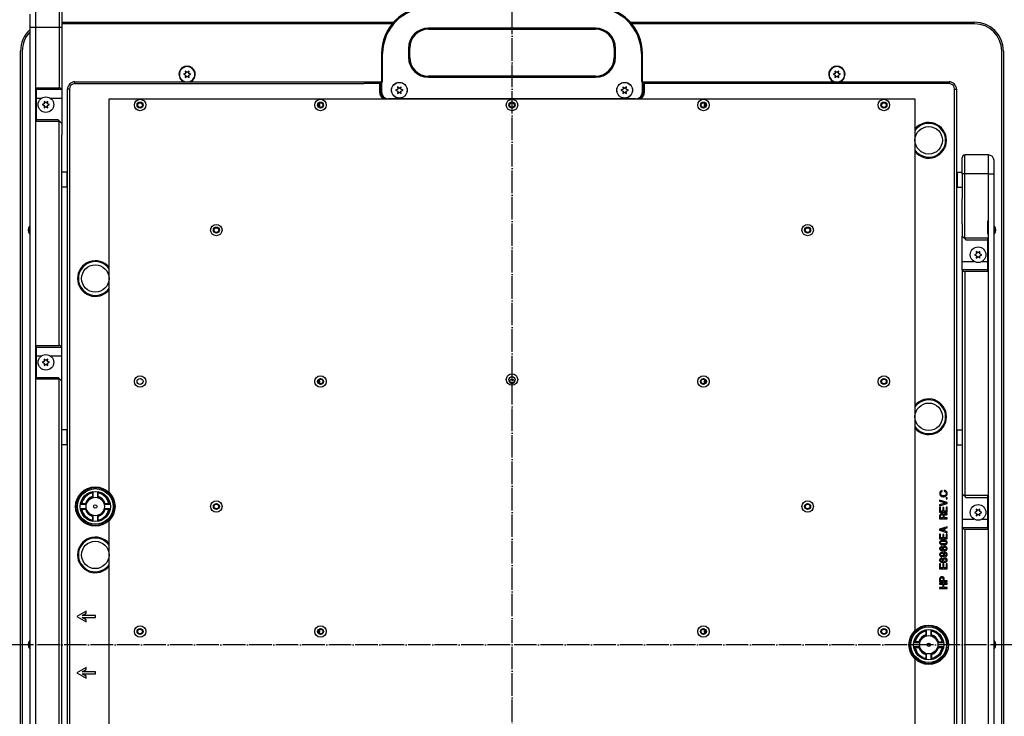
# Model space of a CAD drawing. Extents: x -1809 to 6113, y -4129 to 1471.
# Tile 187 of 197: x 3638 to 4162, y -138 to 233. Entities that reach past the tile are written whole.
import ezdxf

# ---------------------------------------------------------------- set-up
doc = ezdxf.new("R2010")
doc.units = 0
doc.linetypes.add('DOT_CENTER', pattern=[14, 12, -1, 0, -1])
doc.layers.get('0').update_dxf_attribs({"linetype": 'CONTINUOUS'})
doc.layers.add('1', color=7, linetype='CONTINUOUS')

# ---------------------------------------------------------------- blocks, each defined once
blk = doc.blocks.new('TH_B__1050', base_point=(2007.8, 283.11))
at = {"color": 7, "linetype": 'CONTINUOUS'}
for p, q in [((3646.2, 239), (3646.2, -361)), ((3658.7, 239), (3658.7, 196.81)), ((3660.2, 237.5), (3660.2, 171.81)), ((3643.2, 236), (3643.2, -358)), ((3660.2, 231.8), (3836.99, 231.8)), ((3836.21, 230.9), (3660.2, 230.9)), ((3963.01, 231.8), (4146.4, 231.8)), ((4146.4, 230.9), (3963.79, 230.9)), ((3660.2, 229), (3643.2, 229)), ((3944.5, 228.6), (3855.5, 228.6)), ((3855.5, 228.6), (3855.5, 228)), ((3855.5, 228), (3944.5, 228)), ((3944.5, 228.6), (3944.5, 228)), ((3638.2, -416.4), (3638.2, 216.4)), ((3639.1, 216.4), (3639.1, -416.4)), ((3844.9, 218), (3844.9, 213)), ((3845.5, 218), (3844.9, 218)), ((3845.5, 213), (3845.5, 218)), ((3954.5, 218), (3955.1, 218)), ((3954.5, 218), (3954.5, 213)), ((3955.1, 213), (3955.1, 218)), ((4160.9, -416.4), (4160.9, 216.4)), ((4161.8, 216.4), (4161.8, -416.4)), ((3830.5, 215), (3830.5, 194.5)), ((3831.1, 215), (3830.5, 215)), ((3831.1, 200), (3831.1, 215)), ((3844.9, 213), (3845.5, 213)), ((3955.1, 213), (3954.5, 213)), ((3968.9, 215), (3968.9, 200)), ((3968.9, 215), (3969.5, 215)), ((3969.5, 194.5), (3969.5, 215)), ((3725.95, 205.73), (3726.08, 204.5)), ((3726.95, 205), (3725.95, 205.73)), ((3727.95, 205.73), (3726.95, 205)), ((3727.82, 204.5), (3727.95, 205.73)), ((4073.05, 205), (4072.05, 205.73)), ((4072.05, 205.73), (4072.18, 204.5)), ((4074.05, 205.73), (4073.05, 205)), ((4073.92, 204.5), (4074.05, 205.73)), ((3667.2, 199), (3667.2, 200)), ((3667.2, 200), (3830, 200)), ((3726.08, 204.5), (3724.95, 204)), ((3724.95, 204), (3726.08, 203.5)), ((3726.08, 203.5), (3725.95, 202.27)), ((3725.95, 202.27), (3726.95, 203)), ((3726.95, 203), (3727.95, 202.27)), ((3728.95, 204), (3727.82, 204.5)), ((3727.82, 203.5), (3728.95, 204)), ((3727.95, 202.27), (3727.82, 203.5)), ((3829.5, 199), (3830, 199.5)), ((3830, 200), (3830, 194.5)), ((3830, 200), (3830.5, 200)), ((3830.5, 200), (3831.1, 200)), ((3855.5, 203), (3855.5, 202.4)), ((3944.5, 203), (3855.5, 203)), ((3855.5, 202.4), (3944.5, 202.4)), ((3944.5, 202.4), (3944.5, 203)), ((3969.5, 200), (3968.9, 200)), ((3969.5, 200), (3970, 200)), ((3970, 200), (3970, 194.5)), ((3970, 200), (4132.8, 200)), ((3970, 199.5), (3970.5, 199)), ((4072.18, 204.5), (4071.05, 204)), ((4071.05, 204), (4072.18, 203.5)), ((4072.18, 203.5), (4072.05, 202.27)), ((4072.05, 202.27), (4073.05, 203)), ((4073.05, 203), (4074.05, 202.27)), ((4075.05, 204), (4073.92, 204.5)), ((4073.92, 203.5), (4075.05, 204)), ((4074.05, 202.27), (4073.92, 203.5)), ((4132.8, 200), (4132.8, 199)), ((3646.7, 196.81), (3658.7, 196.81)), ((3646.7, 178.81), (3646.7, 196.81)), ((3660.2, 195.81), (3646.7, 195.81)), ((3664.2, 196), (3663.2, 196)), ((3663.2, -396), (3663.2, 196)), ((3664.2, 196), (3664.2, -396)), ((3667.2, 199), (3821.3, 199)), ((3829.5, 199), (3821.3, 199)), ((3829.5, 199), (3829.5, 194.5)), ((3830, 194.5), (3829.5, 194.5)), ((3839.13, 196), (3838, 195.5)), ((3838, 195.5), (3839.13, 195)), ((3839, 197.23), (3839.13, 196)), ((3840, 196.5), (3839, 197.23)), ((3839.13, 195), (3839, 193.77)), ((3839, 193.77), (3840, 194.5)), ((3841, 197.23), (3840, 196.5)), ((3840, 194.5), (3841, 193.77)), ((3840.87, 196), (3841, 197.23)), ((3842, 195.5), (3840.87, 196)), ((3840.87, 195), (3842, 195.5)), ((3841, 193.77), (3840.87, 195)), ((3959.13, 196), (3958, 195.5)), ((3958, 195.5), (3959.13, 195)), ((3960, 196.5), (3959, 197.23)), ((3959, 197.23), (3959.13, 196)), ((3959.13, 195), (3959, 193.77)), ((3959, 193.77), (3960, 194.5)), ((3961, 197.23), (3960, 196.5)), ((3960, 194.5), (3961, 193.77)), ((3960.87, 196), (3961, 197.23)), ((3962, 195.5), (3960.87, 196)), ((3960.87, 195), (3962, 195.5)), ((3961, 193.77), (3960.87, 195)), ((3970, 194.5), (3970.5, 194.5)), ((3970.5, 194.5), (3970.5, 199)), ((3978.7, 199), (3970.5, 199)), ((4132.8, 199), (3978.7, 199)), ((4135.8, 196), (4136.8, 196)), ((4135.8, -396), (4135.8, 196)), ((4136.8, 196), (4136.8, -396)), ((3646.7, 191.31), (3649.47, 191.31)), ((3650.7, 189.54), (3650.83, 188.31)), ((3651.7, 188.81), (3650.7, 189.54)), ((3652.7, 189.54), (3651.7, 188.81)), ((3652.57, 188.31), (3652.7, 189.54)), ((3653.93, 191.31), (3660.2, 191.31)), ((3685.37, -19.26), (3685.37, 190.83)), ((3685.37, 190.83), (4114.63, 190.83)), ((3966, 191), (3834, 191)), ((4114.63, 190.83), (4114.63, -92.92)), ((3650.83, 188.31), (3649.7, 187.81)), ((3649.7, 187.81), (3650.83, 187.31)), ((3650.83, 187.31), (3650.7, 186.08)), ((3650.7, 186.08), (3651.7, 186.81)), ((3651.7, 186.81), (3652.7, 186.08)), ((3653.7, 187.81), (3652.57, 188.31)), ((3652.57, 187.31), (3653.7, 187.81)), ((3652.7, 186.08), (3652.57, 187.31)), ((3797.52, 186.51), (3797.52, 186.46)), ((3797.72, 186.51), (3797.72, 186.39)), ((4002.28, 186.39), (4002.28, 186.51)), ((4002.48, 186.46), (4002.48, 186.51)), ((3658.2, 179.81), (3646.7, 179.81)), ((3658.7, 178.81), (3646.7, 178.81)), ((3658.2, 179.81), (3659.14, 178.87)), ((3658.7, 59.49), (3658.7, 178.81)), ((3659.14, 178.87), (3660.2, 177.81)), ((3660.2, 163.98), (3660.2, 171.81)), ((3660.2, 163.81), (3660.2, 163.98)), ((3660.2, 142.71), (3660.2, 163.81)), ((4139.8, 151), (4139.8, 159.5)), ((4153.8, 161), (4141.3, 161)), ((4141.3, 116.81), (4141.3, 161)), ((4153.8, -439), (4153.8, 161)), ((4156.8, -436), (4156.8, 158)), ((3662.8, 151.81), (3660.2, 151.81)), ((3663, 151.61), (3662.8, 151.81)), ((3662.8, 151.81), (3662.8, 143.81)), ((3663, 151.61), (3663, 144.01)), ((3663.2, 150.31), (3663, 150.31)), ((4136.8, 150.31), (4137, 150.31)), ((4137, 151.61), (4137.2, 151.81)), ((4137, 144.01), (4137, 151.61)), ((4137.2, 151.81), (4139.8, 151.81)), ((4137.2, 151.81), (4137.2, 143.81)), ((4139.8, 151), (4139.8, 140.26)), ((4153.8, 151), (4141.3, 151)), ((3660.2, 143.81), (3660.2, 143.98)), ((3660.2, 122.71), (3660.2, 143.81)), ((3662.8, 143.81), (3660.2, 143.81)), ((3663, 144.01), (3662.8, 143.81)), ((3663.2, 145.31), (3663, 145.31)), ((4136.8, 145.31), (4137, 145.31)), ((4137, 144.01), (4137.2, 143.81)), ((4137.2, 143.81), (4139.8, 143.81)), ((4139.8, 143.98), (4139.8, 137.81)), ((4139.8, 124.31), (4139.8, 137.81)), ((4153.3, 125.98), (4153.3, 124.31)), ((3660.2, 97.98), (3660.2, 122.71)), ((3660.2, 117.98), (3660.2, 122.71)), ((4139.8, 124.31), (4139.8, 123.98)), ((4139.8, 123.98), (4139.8, 118.01)), ((4139.8, 123.98), (4139.8, 119.81)), ((4153.3, 124.31), (4153.3, 120.98)), ((4153.3, 120.98), (4153.3, 119.81)), ((3660.2, 58.49), (3660.2, 117.98)), ((4139.8, 119.81), (4139.8, 118.01)), ((4139.8, 118.01), (4139.8, 117.81)), ((4139.8, 117.81), (4140.86, 116.75)), ((4139.8, 99.81), (4139.8, 117.81)), ((4140.86, 116.75), (4141.8, 115.81)), ((4141.3, 116.81), (4153.3, 116.81)), ((4141.8, 115.81), (4153.3, 115.81)), ((4153.3, 119.81), (4153.3, 118.81)), ((4153.3, 116.81), (4153.3, 115.81)), ((4153.3, 115.81), (4153.3, 105.98)), ((4147.43, 108.31), (4146.3, 107.81)), ((4146.3, 107.81), (4147.43, 107.31)), ((4147.3, 109.54), (4147.43, 108.31)), ((4148.3, 108.81), (4147.3, 109.54)), ((4147.43, 107.31), (4147.3, 106.08)), ((4147.3, 106.08), (4148.3, 106.81)), ((4149.3, 109.54), (4148.3, 108.81)), ((4148.3, 106.81), (4149.3, 106.08)), ((4149.17, 108.31), (4149.3, 109.54)), ((4150.3, 107.81), (4149.17, 108.31)), ((4149.17, 107.31), (4150.3, 107.81)), ((4149.3, 106.08), (4149.17, 107.31)), ((4153.3, 105.98), (4153.3, 104.31)), ((4139.8, 104.31), (4146.07, 104.31)), ((4153.3, 99.81), (4139.8, 99.81)), ((4139.8, 99.81), (4139.8, 97.98)), ((4150.53, 104.31), (4153.3, 104.31)), ((4153.3, 104.31), (4153.3, 100.98)), ((4153.3, 100.98), (4153.3, 99.81)), ((4153.3, 99.81), (4153.3, 98.81)), ((4139.8, 97.98), (4139.8, 77.98)), ((4153.3, 98.81), (4141.3, 98.81)), ((4141.3, 98.81), (4141.3, -20.51)), ((4139.8, 77.98), (4139.8, -5.51)), ((3646.7, 59.49), (3658.7, 59.49)), ((3646.7, 41.49), (3646.7, 59.49)), ((3646.7, 58.49), (3660.2, 58.49)), ((3660.2, 26.49), (3660.2, 58.49)), ((3646.7, 53.99), (3649.47, 53.99)), ((3653.93, 53.99), (3660.2, 53.99)), ((3650.83, 50.99), (3649.7, 50.49)), ((3649.7, 50.49), (3650.83, 49.99)), ((3650.7, 52.22), (3650.83, 50.99)), ((3651.7, 51.49), (3650.7, 52.22)), ((3650.83, 49.99), (3650.7, 48.76)), ((3650.7, 48.76), (3651.7, 49.49)), ((3652.7, 52.22), (3651.7, 51.49)), ((3651.7, 49.49), (3652.7, 48.76)), ((3652.57, 50.99), (3652.7, 52.22)), ((3653.7, 50.49), (3652.57, 50.99)), ((3652.57, 49.99), (3653.7, 50.49)), ((3652.7, 48.76), (3652.57, 49.99)), ((3646.7, 42.49), (3658.2, 42.49)), ((3658.2, 42.49), (3659.14, 41.55)), ((3658.7, 41.49), (3646.7, 41.49)), ((3658.7, -161.49), (3658.7, 41.49)), ((3659.14, 41.55), (3660.2, 40.49)), ((3797.52, 39.19), (3797.52, 39.14)), ((3797.72, 39.19), (3797.72, 39.07)), ((4002.28, 39.07), (4002.28, 39.19)), ((4002.48, 39.14), (4002.48, 39.19)), ((3660.2, -57), (3660.2, 26.49)), ((3662.8, 14.49), (3660.2, 14.49)), ((3662.8, 14.49), (3662.8, 6.49)), ((3663, 14.29), (3662.8, 14.49)), ((3663, 14.29), (3663, 6.69)), ((3663.2, 12.99), (3663, 12.99)), ((4136.8, 12.99), (4137, 12.99)), ((4137, 14.29), (4137.2, 14.49)), ((4137, 6.69), (4137, 14.29)), ((4137.2, 14.49), (4139.8, 14.49)), ((4137.2, 6.49), (4137.2, 14.49)), ((3662.8, 6.49), (3660.2, 6.49)), ((3663, 6.69), (3662.8, 6.49)), ((3663.2, 7.99), (3663, 7.99)), ((4136.8, 7.99), (4137, 7.99)), ((4137, 6.69), (4137.2, 6.49)), ((4137.2, 6.49), (4139.8, 6.49)), ((4139.8, -5.51), (4139.8, -37.51)), ((3676.53, -18.46), (3676.53, -21.57)), ((3676.83, -21.09), (3676.83, -18.41)), ((3679.23, -18.41), (3679.23, -21.09)), ((3679.53, -21.57), (3679.53, -18.46)), ((4127.88, -19.01), (4127.83, -19.28)), ((4127.83, -19.28), (4127.83, -19.55)), ((4127.83, -19.55), (4127.88, -19.82)), ((4127.98, -18.7), (4127.88, -19.01)), ((4127.88, -19.82), (4127.98, -20.14)), ((4128.13, -18.43), (4127.98, -18.7)), ((4127.98, -20.14), (4128.08, -20.32)), ((4128.08, -20.32), (4128.33, -20.59)), ((4128.33, -18.2), (4128.13, -18.43)), ((4128.73, -17.98), (4128.33, -18.2)), ((4128.33, -20.59), (4128.58, -20.77)), ((4128.38, -19.28), (4128.43, -19.01)), ((4128.38, -19.55), (4128.38, -19.28)), ((4128.43, -19.82), (4128.38, -19.55)), ((4128.43, -19.01), (4128.53, -18.74)), ((4128.53, -20.09), (4128.43, -19.82)), ((4128.53, -18.74), (4128.68, -18.56)), ((4128.63, -20.23), (4128.53, -20.09)), ((4128.58, -20.77), (4128.88, -20.95)), ((4128.78, -20.36), (4128.63, -20.23)), ((4128.68, -18.56), (4128.88, -18.43)), ((4129.13, -17.84), (4128.73, -17.98)), ((4129.03, -20.5), (4128.78, -20.36)), ((4128.88, -18.43), (4129.23, -18.29)), ((4128.88, -20.95), (4129.33, -21.08)), ((4129.33, -20.59), (4129.03, -20.5)), ((4129.23, -18.29), (4129.13, -17.84)), ((4129.68, -20.63), (4129.33, -20.59)), ((4129.98, -20.63), (4129.68, -20.63)), ((4130.33, -20.59), (4129.98, -20.63)), ((4130.23, -17.75), (4130.23, -18.25)), ((4130.73, -17.89), (4130.23, -17.75)), ((4130.23, -18.25), (4130.63, -18.34)), ((4130.63, -20.5), (4130.33, -20.59)), ((4130.33, -21.08), (4130.78, -20.95)), ((4130.63, -18.34), (4130.88, -18.47)), ((4130.88, -20.36), (4130.63, -20.5)), ((4131.03, -18.02), (4130.73, -17.89)), ((4130.78, -20.95), (4131.08, -20.77)), ((4130.88, -18.47), (4131.03, -18.61)), ((4131.03, -20.23), (4130.88, -20.36)), ((4131.33, -18.25), (4131.03, -18.02)), ((4131.03, -18.61), (4131.13, -18.74)), ((4131.13, -20.09), (4131.03, -20.23)), ((4131.08, -20.77), (4131.33, -20.59)), ((4131.13, -18.74), (4131.23, -19.01)), ((4131.23, -19.82), (4131.13, -20.09)), ((4131.23, -19.01), (4131.28, -19.28)), ((4131.28, -19.55), (4131.23, -19.82)), ((4131.28, -19.28), (4131.28, -19.55)), ((4131.58, -18.52), (4131.33, -18.25)), ((4131.33, -20.59), (4131.58, -20.32)), ((4131.68, -18.7), (4131.58, -18.52)), ((4131.58, -20.32), (4131.68, -20.14)), ((4131.78, -19.01), (4131.68, -18.7)), ((4131.68, -20.14), (4131.78, -19.82)), ((4131.83, -19.28), (4131.78, -19.01)), ((4131.78, -19.82), (4131.83, -19.55)), ((4131.83, -19.55), (4131.83, -19.28)), ((4139.8, -19.51), (4140.86, -20.57)), ((4140.86, -20.57), (4141.8, -21.51)), ((4153.3, -20.51), (4141.3, -20.51)), ((4153.3, -20.51), (4153.3, -38.51)), ((3670.09, -25.14), (3672.78, -25.14)), ((3673.26, -24.84), (3670.15, -24.84)), ((3682.8, -24.84), (3682.82, -24.84)), ((3683.29, -24.84), (3682.82, -24.84)), ((3683.27, -25.14), (3685.96, -25.14)), ((3685.26, -24.84), (3683.29, -24.84)), ((3685.26, -24.84), (3685.91, -24.84)), ((4131.8, -24.19), (4127.8, -22.93)), ((4127.8, -22.93), (4127.8, -23.42)), ((4127.8, -23.42), (4131.05, -24.46)), ((4131.05, -24.46), (4127.8, -25.49)), ((4127.8, -25.99), (4131.8, -24.73)), ((4127.8, -25.49), (4127.8, -25.99)), ((4129.33, -21.08), (4129.68, -21.13)), ((4129.68, -21.13), (4129.98, -21.13)), ((4129.98, -21.13), (4130.33, -21.08)), ((4131.8, -21.67), (4131.2, -21.67)), ((4131.2, -21.67), (4131.2, -22.21)), ((4131.2, -22.21), (4131.8, -22.21)), ((4131.8, -22.21), (4131.8, -21.67)), ((4131.8, -24.73), (4131.8, -24.19)), ((4141.8, -21.51), (4153.3, -21.51)), ((3672.78, -27.54), (3670.09, -27.54)), ((3670.15, -27.84), (3673.26, -27.84)), ((3676.53, -31.11), (3676.53, -34.22)), ((3679.53, -34.22), (3679.53, -31.11)), ((3682.8, -27.84), (3685.91, -27.84)), ((3685.96, -27.54), (3683.27, -27.54)), ((4127.8, -26.75), (4127.8, -29.32)), ((4128.3, -26.75), (4127.8, -26.75)), ((4127.8, -29.32), (4131.8, -29.32)), ((4127.85, -30.89), (4127.8, -31.25)), ((4127.8, -31.25), (4127.8, -32.83)), ((4128, -30.62), (4127.85, -30.89)), ((4128.2, -30.44), (4128, -30.62)), ((4128.5, -30.26), (4128.2, -30.44)), ((4128.3, -28.82), (4128.3, -26.75)), ((4129.5, -28.82), (4128.3, -28.82)), ((4128.3, -31.39), (4128.35, -31.12)), ((4128.3, -32.33), (4128.3, -31.39)), ((4128.35, -31.12), (4128.45, -30.89)), ((4128.45, -30.89), (4128.6, -30.76)), ((4128.85, -30.22), (4128.5, -30.26)), ((4128.6, -30.76), (4128.85, -30.67)), ((4129.15, -30.22), (4128.85, -30.22)), ((4128.85, -30.67), (4129.15, -30.67)), ((4129.5, -30.26), (4129.15, -30.22)), ((4129.15, -30.67), (4129.4, -30.76)), ((4129.4, -30.76), (4129.55, -30.89)), ((4130, -26.93), (4129.5, -26.93)), ((4129.5, -26.93), (4129.5, -28.82)), ((4129.8, -30.44), (4129.5, -30.26)), ((4129.55, -30.89), (4129.65, -31.12)), ((4129.65, -31.12), (4129.7, -31.39)), ((4129.7, -31.39), (4129.7, -32.33)), ((4129.95, -30.67), (4129.8, -30.44)), ((4130.1, -30.44), (4129.95, -30.67)), ((4130, -28.82), (4130, -26.93)), ((4131.3, -28.82), (4130, -28.82)), ((4130.4, -30.26), (4130.1, -30.44)), ((4130.2, -31.48), (4130.25, -31.21)), ((4130.25, -31.21), (4130.35, -30.98)), ((4130.35, -30.98), (4130.5, -30.85)), ((4130.75, -30.22), (4130.4, -30.26)), ((4130.5, -30.85), (4130.75, -30.76)), ((4131.05, -30.22), (4130.75, -30.22)), ((4130.75, -30.76), (4131.05, -30.76)), ((4131.4, -30.17), (4131.05, -30.22)), ((4131.05, -30.76), (4131.45, -30.71)), ((4131.8, -26.71), (4131.3, -26.71)), ((4131.3, -26.71), (4131.3, -28.82)), ((4131.8, -30.04), (4131.4, -30.17)), ((4131.45, -30.71), (4131.8, -30.62)), ((4131.8, -29.32), (4131.8, -26.71)), ((4131.8, -30.62), (4131.8, -30.04)), ((4147.43, -29.01), (4146.3, -29.51)), ((4146.3, -29.51), (4147.43, -30.01)), ((4147.3, -27.78), (4147.43, -29.01)), ((4148.3, -28.51), (4147.3, -27.78)), ((4147.43, -30.01), (4147.3, -31.24)), ((4147.3, -31.24), (4148.3, -30.51)), ((4149.3, -27.78), (4148.3, -28.51)), ((4148.3, -30.51), (4149.3, -31.24)), ((4149.17, -29.01), (4149.3, -27.78)), ((4150.3, -29.51), (4149.17, -29.01)), ((4149.17, -30.01), (4150.3, -29.51)), ((4149.3, -31.24), (4149.17, -30.01)), ((3676.83, -34.27), (3676.83, -31.59)), ((3679.23, -31.59), (3679.23, -34.27)), ((3685.37, -166.58), (3685.37, -33.42)), ((4127.8, -32.83), (4131.8, -32.83)), ((4129.7, -32.33), (4128.3, -32.33)), ((4130.2, -32.33), (4130.2, -31.48)), ((4131.8, -32.33), (4130.2, -32.33)), ((4131.8, -32.83), (4131.8, -32.33)), ((4139.8, -33.01), (4146.07, -33.01)), ((4150.53, -33.01), (4153.3, -33.01)), ((4131.8, -37.15), (4127.8, -38.45)), ((4127.8, -38.45), (4127.8, -38.99)), ((4127.8, -38.99), (4131.8, -40.3)), ((4127.8, -41.06), (4127.8, -43.63)), ((4128.3, -41.06), (4127.8, -41.06)), ((4128.3, -43.13), (4128.3, -41.06)), ((4128.5, -38.72), (4130.1, -38.14)), ((4130.1, -39.26), (4128.5, -38.72)), ((4129.5, -41.24), (4129.5, -43.13)), ((4130, -41.24), (4129.5, -41.24)), ((4130, -43.13), (4130, -41.24)), ((4130.1, -38.14), (4130.1, -39.26)), ((4130.6, -38.05), (4131.8, -37.64)), ((4130.6, -39.4), (4130.6, -38.05)), ((4131.8, -39.8), (4130.6, -39.4)), ((4131.3, -41.02), (4131.3, -43.13)), ((4131.8, -41.02), (4131.3, -41.02)), ((4131.8, -37.64), (4131.8, -37.15)), ((4131.8, -40.3), (4131.8, -39.8)), ((4131.8, -43.63), (4131.8, -41.02)), ((4139.8, -37.51), (4153.3, -37.51)), ((4139.8, -37.51), (4139.8, -97)), ((4141.3, -38.51), (4141.3, -241.49)), ((4141.3, -38.51), (4153.3, -38.51)), ((4127.8, -43.63), (4131.8, -43.63)), ((4127.85, -45.25), (4127.8, -45.43)), ((4127.8, -45.43), (4127.8, -45.74)), ((4127.8, -45.74), (4127.85, -45.92)), ((4127.95, -45.02), (4127.85, -45.25)), ((4127.85, -45.92), (4127.95, -46.15)), ((4128.05, -44.89), (4127.95, -45.02)), ((4127.95, -46.15), (4128.05, -46.28)), ((4128.2, -44.75), (4128.05, -44.89)), ((4128.05, -46.28), (4128.2, -46.42)), ((4128.4, -44.62), (4128.2, -44.75)), ((4128.2, -46.42), (4128.4, -46.55)), ((4129.5, -43.13), (4128.3, -43.13)), ((4128.3, -45.43), (4128.4, -45.25)), ((4128.3, -45.74), (4128.3, -45.43)), ((4128.4, -45.92), (4128.3, -45.74)), ((4128.6, -44.53), (4128.4, -44.62)), ((4128.4, -45.25), (4128.55, -45.07)), ((4128.55, -46.1), (4128.4, -45.92)), ((4128.4, -46.55), (4128.6, -46.64)), ((4128.55, -45.07), (4128.7, -44.98)), ((4128.7, -46.19), (4128.55, -46.1)), ((4128.85, -44.44), (4128.6, -44.53)), ((4128.6, -46.64), (4128.85, -46.73)), ((4128.7, -44.98), (4128.95, -44.89)), ((4128.95, -46.28), (4128.7, -46.19)), ((4129.15, -44.39), (4128.85, -44.44)), ((4128.85, -46.73), (4129.15, -46.78)), ((4128.95, -44.89), (4129.5, -44.84)), ((4129.5, -46.33), (4128.95, -46.28)), ((4129.6, -44.35), (4129.15, -44.39)), ((4129.15, -46.78), (4129.6, -46.82)), ((4129.5, -44.84), (4130.1, -44.84)), ((4130.1, -46.33), (4129.5, -46.33)), ((4130, -44.35), (4129.6, -44.35)), ((4129.6, -46.82), (4130, -46.82)), ((4131.3, -43.13), (4130, -43.13)), ((4130.45, -44.39), (4130, -44.35)), ((4130, -46.82), (4130.45, -46.78)), ((4130.1, -44.84), (4130.65, -44.89)), ((4130.65, -46.28), (4130.1, -46.33)), ((4130.75, -44.44), (4130.45, -44.39)), ((4130.45, -46.78), (4130.75, -46.73)), ((4130.65, -44.89), (4130.9, -44.98)), ((4130.9, -46.19), (4130.65, -46.28)), ((4131, -44.53), (4130.75, -44.44)), ((4130.75, -46.73), (4131, -46.64)), ((4130.9, -44.98), (4131.05, -45.07)), ((4131.05, -46.1), (4130.9, -46.19)), ((4131.2, -44.62), (4131, -44.53)), ((4131, -46.64), (4131.2, -46.55)), ((4131.05, -45.07), (4131.2, -45.25)), ((4131.2, -45.92), (4131.05, -46.1)), ((4131.4, -44.75), (4131.2, -44.62)), ((4131.2, -45.25), (4131.3, -45.43)), ((4131.3, -45.74), (4131.2, -45.92)), ((4131.2, -46.55), (4131.4, -46.42)), ((4131.3, -45.43), (4131.3, -45.74)), ((4131.55, -44.89), (4131.4, -44.75)), ((4131.4, -46.42), (4131.55, -46.28)), ((4131.65, -45.02), (4131.55, -44.89)), ((4131.55, -46.28), (4131.65, -46.15)), ((4131.75, -45.25), (4131.65, -45.02)), ((4131.65, -46.15), (4131.75, -45.92)), ((4131.8, -45.43), (4131.75, -45.25)), ((4131.75, -45.92), (4131.8, -45.74)), ((4131.8, -45.74), (4131.8, -45.43)), ((4127.85, -48.4), (4127.8, -48.62)), ((4127.8, -48.62), (4127.8, -48.89)), ((4127.8, -48.89), (4127.85, -49.12)), ((4127.85, -51.59), (4127.8, -51.82)), ((4127.8, -51.82), (4127.8, -52.04)), ((4127.8, -52.04), (4127.85, -52.27)), ((4128, -48.13), (4127.85, -48.4)), ((4127.85, -49.12), (4128, -49.39)), ((4127.95, -51.37), (4127.85, -51.59)), ((4127.85, -52.27), (4127.95, -52.49)), ((4128.05, -51.23), (4127.95, -51.37)), ((4128.2, -47.95), (4128, -48.13)), ((4128, -49.39), (4128.2, -49.57)), ((4128.2, -51.1), (4128.05, -51.23)), ((4128.5, -47.77), (4128.2, -47.95)), ((4128.2, -49.57), (4128.5, -49.75)), ((4128.4, -50.96), (4128.2, -51.1)), ((4128.3, -48.67), (4128.35, -48.49)), ((4128.3, -48.85), (4128.3, -48.67)), ((4128.35, -49.03), (4128.3, -48.85)), ((4128.3, -51.82), (4128.4, -51.59)), ((4128.3, -52.04), (4128.3, -51.82)), ((4128.4, -52.27), (4128.3, -52.04)), ((4128.35, -48.49), (4128.45, -48.35)), ((4128.45, -49.16), (4128.35, -49.03)), ((4128.6, -50.87), (4128.4, -50.96)), ((4128.4, -51.59), (4128.55, -51.41)), ((4128.55, -52.45), (4128.4, -52.27)), ((4128.45, -48.35), (4128.6, -48.26)), ((4128.6, -49.25), (4128.45, -49.16)), ((4128.75, -47.72), (4128.5, -47.77)), ((4128.5, -49.75), (4128.75, -49.79)), ((4128.55, -51.41), (4128.7, -51.32)), ((4128.7, -52.54), (4128.55, -52.45)), ((4128.6, -48.26), (4128.75, -48.22)), ((4128.75, -49.3), (4128.6, -49.25)), ((4128.85, -50.78), (4128.6, -50.87)), ((4128.7, -51.32), (4128.95, -51.23)), ((4128.95, -47.72), (4128.75, -47.72)), ((4128.75, -48.22), (4128.95, -48.22)), ((4128.95, -49.3), (4128.75, -49.3)), ((4128.75, -49.79), (4128.95, -49.79)), ((4129.15, -50.74), (4128.85, -50.78)), ((4129.2, -47.77), (4128.95, -47.72)), ((4128.95, -48.22), (4129.1, -48.26)), ((4129.1, -49.25), (4128.95, -49.3)), ((4128.95, -49.79), (4129.2, -49.75)), ((4128.95, -51.23), (4129.25, -51.23)), ((4129.1, -48.26), (4129.25, -48.35)), ((4129.25, -49.16), (4129.1, -49.25)), ((4129.6, -50.69), (4129.15, -50.74)), ((4129.5, -47.95), (4129.2, -47.77)), ((4129.2, -49.75), (4129.5, -49.57)), ((4129.25, -48.35), (4129.35, -48.49)), ((4129.35, -49.03), (4129.25, -49.16)), ((4129.25, -51.23), (4129.5, -51.32)), ((4129.35, -48.49), (4129.4, -48.67)), ((4129.4, -48.85), (4129.35, -49.03)), ((4129.4, -48.67), (4129.4, -48.85)), ((4129.6, -48.04), (4129.5, -47.95)), ((4129.5, -49.57), (4129.6, -49.48)), ((4129.5, -51.32), (4129.65, -51.41)), ((4129.65, -52.45), (4129.5, -52.54)), ((4129.8, -47.81), (4129.6, -48.04)), ((4129.6, -49.48), (4129.8, -49.7)), ((4130, -50.69), (4129.6, -50.69)), ((4129.65, -51.41), (4129.8, -51.59)), ((4129.8, -52.27), (4129.65, -52.45)), ((4130.1, -47.63), (4129.8, -47.81)), ((4129.8, -49.7), (4130.1, -49.88)), ((4129.8, -51.59), (4129.9, -51.82)), ((4129.9, -52.04), (4129.8, -52.27)), ((4129.85, -48.67), (4129.9, -48.44)), ((4129.85, -48.85), (4129.85, -48.67)), ((4129.9, -49.07), (4129.85, -48.85)), ((4129.9, -48.44), (4130.05, -48.26)), ((4130.05, -49.25), (4129.9, -49.07)), ((4129.9, -51.82), (4129.9, -52.04)), ((4130.2, -51.37), (4129.95, -51.14)), ((4129.95, -51.14), (4130.65, -51.23)), ((4130.45, -50.74), (4130, -50.69)), ((4130.05, -48.26), (4130.25, -48.13)), ((4130.25, -49.39), (4130.05, -49.25)), ((4130.45, -47.54), (4130.1, -47.63)), ((4130.1, -49.88), (4130.45, -49.97)), ((4130.35, -51.59), (4130.2, -51.37)), ((4130.25, -48.13), (4130.45, -48.08)), ((4130.45, -49.43), (4130.25, -49.39)), ((4130.25, -52.49), (4130.35, -52.27)), ((4130.4, -51.82), (4130.35, -51.59)), ((4130.35, -52.27), (4130.4, -52.04)), ((4130.4, -52.04), (4130.4, -51.82)), ((4130.7, -47.54), (4130.45, -47.54)), ((4130.45, -48.08), (4130.65, -48.08)), ((4130.65, -49.43), (4130.45, -49.43)), ((4130.45, -49.97), (4130.7, -49.97)), ((4130.75, -50.78), (4130.45, -50.74)), ((4130.65, -48.08), (4130.85, -48.13)), ((4130.85, -49.39), (4130.65, -49.43)), ((4130.65, -51.23), (4130.9, -51.32)), ((4131.05, -47.63), (4130.7, -47.54)), ((4130.7, -49.97), (4131.05, -49.88)), ((4131, -50.87), (4130.75, -50.78)), ((4130.85, -48.13), (4131.05, -48.26)), ((4131.05, -49.25), (4130.85, -49.39)), ((4130.9, -51.32), (4131.05, -51.41)), ((4131.05, -52.45), (4130.9, -52.54)), ((4131.2, -50.96), (4131, -50.87)), ((4131.3, -47.77), (4131.05, -47.63)), ((4131.05, -48.26), (4131.2, -48.44)), ((4131.2, -49.07), (4131.05, -49.25)), ((4131.05, -49.88), (4131.3, -49.75)), ((4131.05, -51.41), (4131.2, -51.59)), ((4131.2, -52.27), (4131.05, -52.45)), ((4131.2, -48.44), (4131.25, -48.67)), ((4131.25, -48.85), (4131.2, -49.07)), ((4131.4, -51.1), (4131.2, -50.96)), ((4131.2, -51.59), (4131.3, -51.77)), ((4131.3, -52.09), (4131.2, -52.27)), ((4131.25, -48.67), (4131.25, -48.85)), ((4131.55, -47.99), (4131.3, -47.77)), ((4131.3, -49.75), (4131.55, -49.52)), ((4131.3, -51.77), (4131.3, -52.09)), ((4131.55, -51.23), (4131.4, -51.1)), ((4131.7, -48.26), (4131.55, -47.99)), ((4131.55, -49.52), (4131.7, -49.25)), ((4131.65, -51.37), (4131.55, -51.23)), ((4131.75, -51.59), (4131.65, -51.37)), ((4131.65, -52.49), (4131.75, -52.27)), ((4131.8, -48.62), (4131.7, -48.26)), ((4131.7, -49.25), (4131.8, -48.89)), ((4131.8, -51.77), (4131.75, -51.59)), ((4131.75, -52.27), (4131.8, -52.09)), ((4131.8, -48.89), (4131.8, -48.62)), ((4131.8, -52.09), (4131.8, -51.77)), ((3660.2, -77), (3660.2, -57)), ((4127.85, -54.61), (4127.8, -54.79)), ((4127.8, -54.79), (4127.8, -55.1)), ((4127.8, -55.1), (4127.85, -55.28)), ((4127.8, -56.95), (4127.8, -59.51)), ((4128.3, -56.95), (4127.8, -56.95)), ((4127.95, -54.38), (4127.85, -54.61)), ((4127.85, -55.28), (4127.95, -55.51)), ((4127.95, -52.49), (4128.05, -52.63)), ((4128.05, -54.25), (4127.95, -54.38)), ((4127.95, -55.51), (4128.05, -55.64)), ((4128.05, -52.63), (4128.2, -52.76)), ((4128.2, -54.11), (4128.05, -54.25)), ((4128.05, -55.64), (4128.2, -55.78)), ((4128.2, -52.76), (4128.4, -52.9)), ((4128.4, -53.98), (4128.2, -54.11)), ((4128.2, -55.78), (4128.4, -55.91)), ((4128.3, -54.79), (4128.4, -54.61)), ((4128.3, -55.1), (4128.3, -54.79)), ((4128.4, -55.28), (4128.3, -55.1)), ((4128.3, -59.02), (4128.3, -56.95)), ((4128.4, -52.9), (4128.6, -52.99)), ((4128.6, -53.89), (4128.4, -53.98)), ((4128.4, -54.61), (4128.55, -54.43)), ((4128.55, -55.46), (4128.4, -55.28)), ((4128.4, -55.91), (4128.6, -56)), ((4128.55, -54.43), (4128.7, -54.34)), ((4128.7, -55.55), (4128.55, -55.46)), ((4128.6, -52.99), (4128.9, -53.08)), ((4128.85, -53.84), (4128.6, -53.89)), ((4128.6, -56), (4128.85, -56.09)), ((4128.95, -52.63), (4128.7, -52.54)), ((4128.7, -54.34), (4128.95, -54.29)), ((4128.95, -55.64), (4128.7, -55.55)), ((4128.95, -53.84), (4128.85, -53.84)), ((4128.85, -56.09), (4129.15, -56.14)), ((4128.9, -53.08), (4129.3, -53.08)), ((4129.25, -52.63), (4128.95, -52.63)), ((4128.95, -54.29), (4128.95, -53.84)), ((4129.65, -55.73), (4128.95, -55.64)), ((4129.15, -56.14), (4129.6, -56.18)), ((4129.25, -54.61), (4129.2, -54.83)), ((4129.2, -54.83), (4129.2, -55.06)), ((4129.2, -55.06), (4129.25, -55.28)), ((4129.5, -52.54), (4129.25, -52.63)), ((4129.35, -54.38), (4129.25, -54.61)), ((4129.25, -55.28), (4129.4, -55.51)), ((4129.3, -53.08), (4129.6, -52.99)), ((4129.45, -54.25), (4129.35, -54.38)), ((4129.4, -55.51), (4129.65, -55.73)), ((4129.6, -54.11), (4129.45, -54.25)), ((4129.5, -57.13), (4129.5, -59.02)), ((4130, -57.13), (4129.5, -57.13)), ((4129.6, -52.99), (4129.8, -52.9)), ((4129.8, -53.98), (4129.6, -54.11)), ((4129.6, -56.18), (4130, -56.18)), ((4129.7, -54.83), (4129.8, -54.61)), ((4129.7, -55.06), (4129.7, -54.83)), ((4129.8, -55.28), (4129.7, -55.06)), ((4129.8, -52.9), (4130, -52.76)), ((4130, -53.89), (4129.8, -53.98)), ((4129.8, -54.61), (4129.95, -54.43)), ((4129.95, -55.46), (4129.8, -55.28)), ((4129.95, -54.43), (4130.1, -54.34)), ((4130.1, -55.55), (4129.95, -55.46)), ((4130, -52.76), (4130.15, -52.63)), ((4130.3, -53.8), (4130, -53.89)), ((4130, -56.18), (4130.45, -56.14)), ((4130, -59.02), (4130, -57.13)), ((4130.1, -54.34), (4130.35, -54.25)), ((4130.35, -55.64), (4130.1, -55.55)), ((4130.15, -52.63), (4130.25, -52.49)), ((4130.7, -53.8), (4130.3, -53.8)), ((4130.35, -54.25), (4130.65, -54.25)), ((4130.65, -55.64), (4130.35, -55.64)), ((4130.45, -56.14), (4130.75, -56.09)), ((4130.9, -52.54), (4130.65, -52.58)), ((4130.65, -52.58), (4130.65, -53.03)), ((4130.65, -53.03), (4130.75, -53.03)), ((4130.65, -54.25), (4130.9, -54.34)), ((4130.9, -55.55), (4130.65, -55.64)), ((4131, -53.89), (4130.7, -53.8)), ((4130.75, -53.03), (4131, -52.99)), ((4130.75, -56.09), (4131, -56)), ((4130.9, -54.34), (4131.05, -54.43)), ((4131.05, -55.46), (4130.9, -55.55)), ((4131, -52.99), (4131.2, -52.9)), ((4131.2, -53.98), (4131, -53.89)), ((4131, -56), (4131.2, -55.91)), ((4131.05, -54.43), (4131.2, -54.61)), ((4131.2, -55.28), (4131.05, -55.46)), ((4131.2, -52.9), (4131.4, -52.76)), ((4131.4, -54.11), (4131.2, -53.98)), ((4131.2, -54.61), (4131.3, -54.83)), ((4131.3, -55.06), (4131.2, -55.28)), ((4131.2, -55.91), (4131.4, -55.78)), ((4131.3, -54.83), (4131.3, -55.06)), ((4131.3, -56.9), (4131.3, -59.02)), ((4131.8, -56.9), (4131.3, -56.9)), ((4131.4, -52.76), (4131.55, -52.63)), ((4131.55, -54.25), (4131.4, -54.11)), ((4131.4, -55.78), (4131.55, -55.64)), ((4131.55, -52.63), (4131.65, -52.49)), ((4131.65, -54.38), (4131.55, -54.25)), ((4131.55, -55.64), (4131.65, -55.51)), ((4131.75, -54.61), (4131.65, -54.38)), ((4131.65, -55.51), (4131.75, -55.28)), ((4131.8, -54.83), (4131.75, -54.61)), ((4131.75, -55.28), (4131.8, -55.06)), ((4131.8, -55.06), (4131.8, -54.83)), ((4131.8, -59.51), (4131.8, -56.9)), ((4127.8, -59.51), (4131.8, -59.51)), ((4129.5, -59.02), (4128.3, -59.02)), ((4131.3, -59.02), (4130, -59.02)), ((4127.85, -64.51), (4127.8, -64.87)), ((4127.8, -64.87), (4127.8, -66.44)), ((4127.8, -66.44), (4131.8, -66.44)), ((4127.8, -67.16), (4127.8, -67.66)), ((4131.8, -67.16), (4127.8, -67.16)), ((4127.8, -67.66), (4129.5, -67.66)), ((4128, -64.24), (4127.85, -64.51)), ((4128.2, -64.06), (4128, -64.24)), ((4128.5, -63.88), (4128.2, -64.06)), ((4128.3, -65), (4128.35, -64.73)), ((4128.3, -65.95), (4128.3, -65)), ((4129.7, -65.95), (4128.3, -65.95)), ((4128.35, -64.73), (4128.45, -64.51)), ((4128.45, -64.51), (4128.6, -64.37)), ((4128.85, -63.83), (4128.5, -63.88)), ((4128.6, -64.37), (4128.85, -64.28)), ((4129.15, -63.83), (4128.85, -63.83)), ((4128.85, -64.28), (4129.15, -64.28)), ((4129.5, -63.88), (4129.15, -63.83)), ((4129.15, -64.28), (4129.4, -64.37)), ((4129.4, -64.37), (4129.55, -64.51)), ((4129.8, -64.06), (4129.5, -63.88)), ((4129.5, -67.66), (4129.5, -69.5)), ((4129.55, -64.51), (4129.65, -64.73)), ((4129.65, -64.73), (4129.7, -65)), ((4129.7, -65), (4129.7, -65.95)), ((4130, -64.24), (4129.8, -64.06)), ((4130.15, -64.51), (4130, -64.24)), ((4130, -69.5), (4130, -67.66)), ((4130, -67.66), (4131.8, -67.66)), ((4130.2, -64.87), (4130.15, -64.51)), ((4130.2, -65.95), (4130.2, -64.87)), ((4131.8, -65.95), (4130.2, -65.95)), ((4131.8, -66.44), (4131.8, -65.95)), ((4131.8, -67.66), (4131.8, -67.16)), ((4127.8, -69.5), (4127.8, -70)), ((4129.5, -69.5), (4127.8, -69.5)), ((4127.8, -70), (4131.8, -70)), ((4131.8, -69.5), (4130, -69.5)), ((4131.8, -70), (4131.8, -69.5)), ((3660.2, -123), (3660.2, -77)), ((3660.2, -103), (3660.2, -77)), ((4139.8, -77), (4139.8, -88.28)), ((3673.2, -82.11), (3668.2, -85)), ((3671.07, -84.5), (3673.2, -83.27)), ((3673.2, -83.27), (3673.2, -82.11)), ((3668.2, -85), (3673.2, -87.89)), ((3678.2, -84.5), (3671.07, -84.5)), ((3673.2, -86.73), (3671.07, -85.5)), ((3671.07, -85.5), (3678.2, -85.5)), ((3673.2, -87.89), (3673.2, -86.73)), ((3678.2, -85.5), (3678.2, -84.5)), ((3797.52, -91.82), (3797.52, -91.87)), ((3797.72, -91.75), (3797.72, -91.87)), ((4002.28, -91.87), (4002.28, -91.75)), ((4002.48, -91.87), (4002.48, -91.82)), ((4120.47, -92.12), (4120.47, -95.23)), ((4120.77, -94.75), (4120.77, -92.07)), ((4123.17, -92.07), (4123.17, -94.75)), ((4123.47, -95.23), (4123.47, -92.12)), ((4114.04, -98.8), (4116.73, -98.8)), ((4117.2, -98.5), (4114.09, -98.5)), ((4126.74, -98.5), (4129.85, -98.5)), ((4127.22, -98.8), (4129.91, -98.8)), ((4139.8, -97), (4139.8, -143)), ((4139.8, -97), (4139.8, -123)), ((3660.2, -162.49), (3660.2, -103)), ((4116.73, -101.2), (4114.04, -101.2)), ((4114.74, -101.5), (4114.09, -101.5)), ((4114.74, -101.5), (4116.71, -101.5)), ((4116.71, -101.5), (4117.18, -101.5)), ((4117.2, -101.5), (4117.18, -101.5)), ((4120.47, -104.77), (4120.47, -107.88)), ((4123.47, -104.77), (4123.47, -107.88)), ((4126.74, -101.5), (4129.85, -101.5)), ((4129.91, -101.2), (4127.22, -101.2)), ((4114.63, -107.08), (4114.63, -390.83)), ((4120.77, -107.93), (4120.77, -105.25)), ((4123.17, -105.25), (4123.17, -107.93)), ((3673.2, -112.11), (3668.2, -115)), ((3668.2, -115), (3673.2, -117.89)), ((3671.07, -114.5), (3673.2, -113.27)), ((3678.2, -114.5), (3671.07, -114.5)), ((3673.2, -113.27), (3673.2, -112.11)), ((3678.2, -115.5), (3678.2, -114.5)), ((3673.2, -116.73), (3671.07, -115.5)), ((3671.07, -115.5), (3678.2, -115.5)), ((3673.2, -117.89), (3673.2, -116.73))]:
    blk.add_line(p, q, dxfattribs=at)
for centre, radius in [((3840, 195.5), 4.2), ((3840, 195.5), 4.15), ((3960, 195.5), 4.2), ((3960, 195.5), 4.15), ((3651.7, 187.81), 4.15), ((3701.88, 187.61), 3.05), ((3701.88, 187.61), 1.6), ((3701.88, 187.61), 1.25), ((3798, 187.61), 3.05), ((3798, 187.61), 1.6), ((3798, 187.61), 1.25), ((3900, 187.61), 3.05), ((3900, 187.61), 1.6), ((3900, 187.61), 1.25), ((4002, 187.61), 3.05), ((4002, 187.61), 1.6), ((4002, 187.61), 1.25), ((4098.12, 187.61), 3.05), ((4098.12, 187.61), 1.6), ((4098.12, 187.61), 1.25), ((4121.97, 168.81), 7.3), ((3742.52, 120.98), 3.05), ((3742.52, 120.98), 1.6), ((3742.52, 120.98), 1.25), ((4057.48, 120.98), 3.05), ((4057.48, 120.98), 1.6), ((4057.48, 120.98), 1.25), ((4148.3, 107.81), 4.15), ((3678.03, 95.15), 7.3), ((3651.7, 50.49), 4.15), ((3701.88, 40.29), 3.05), ((3798, 40.29), 3.05), ((3900, 41.29), 3.05), ((3900, 41.29), 1.6), ((4002, 40.29), 3.05), ((4098.12, 40.29), 3.05), ((3701.88, 40.29), 1.6), ((3798, 40.29), 1.6), ((3798, 40.29), 1.25), ((3900, 40.29), 1.25), ((4002, 40.29), 1.6), ((4002, 40.29), 1.25), ((4098.12, 40.29), 1.6), ((4098.12, 40.29), 1.25), ((4121.97, 21.49), 7.3), ((3678.03, -26.34), 10.5), ((3678.03, -26.34), 9.5), ((3678.03, -26.34), 8.03), ((3678.03, -26.34), 4.9), ((3678.03, -26.34), 0.9), ((3742.52, -26.34), 3.05), ((3742.52, -26.34), 1.6), ((3742.52, -26.34), 1.25), ((4057.48, -26.34), 3.05), ((4057.48, -26.34), 1.6), ((4057.48, -26.34), 1.25), ((4148.3, -29.51), 4.15), ((3678.03, -52.17), 7.3), ((3701.88, -92.97), 3.05), ((3701.88, -92.97), 1.6), ((3701.88, -92.97), 1.25), ((3798, -92.97), 3.05), ((3798, -92.97), 1.6), ((3798, -92.97), 1.25), ((4002, -92.97), 3.05), ((4002, -92.97), 1.6), ((4002, -92.97), 1.25), ((4098.12, -92.97), 3.05), ((4098.12, -92.97), 1.6), ((4098.12, -92.97), 1.25), ((4121.97, -100), 10.5), ((4121.97, -100), 9.5), ((4121.97, -100), 8.03), ((4121.97, -100), 4.9), ((4121.97, -100), 0.9)]:
    blk.add_circle(centre, radius, dxfattribs=at)
for centre, radius, start, end in [((3644, 216), 49, 90, 180), ((4156, 216), 49, 0, 90), ((3644, 216), 39, 90, 180), ((4156, 216), 39, 0, 90), ((3855.5, 215), 25, 90, 180), ((3855.5, 215), 24.4, 90, 180), ((3944.5, 215), 25, 0, 90), ((3944.5, 215), 24.4, 0, 90), ((4146.4, 216.4), 15.4, 0, 90), ((4146.4, 216.4), 14.5, 0, 90), ((3653.6, 216.4), 15.4, 132.4794, 180), ((3653.6, 216.4), 14.5, 135.8272, 180), ((3855.5, 218), 10.6, 90, 180), ((3855.5, 218), 10, 90, 180), ((3944.5, 218), 10.6, 0, 90), ((3944.5, 218), 10, 0, 90), ((3855.5, 213), 10.6, 180, -90), ((3855.5, 213), 10, 180, -90), ((3944.5, 213), 10.6, -90, 0), ((3944.5, 213), 10, -90, 0), ((3726.95, 204), 4.35, -66.859, -113.141), ((3726.95, 204), 4.15, -74.5483, -105.4517), ((4073.05, 204), 4.35, -66.859, -113.141), ((4073.05, 204), 4.15, -74.5483, -105.4517), ((3667.2, 196), 4, 90, 180), ((4132.8, 196), 4, 0, 90), ((3658.7, 195.31), 1.5, 19.4712, 90), ((3667.2, 196), 3, 90, 180), ((3834, 194.5), 4.5, 180, -125.3577), ((3834, 194.5), 4, 180, -113.4367), ((3834, 194.5), 3.5, 180, -90), ((3966, 194.5), 3.5, -90, 0), ((3966, 194.5), 4, -66.5633, 0), ((3966, 194.5), 4.5, -54.6423, 0), ((4132.8, 196), 3, 0, 90), ((3792.72, 186.51), 4.8, 0, 24.1816), ((3792.72, 186.51), 5, 0, 24.8879), ((4007.28, 186.51), 5, 155.1121, 180), ((4007.28, 186.51), 4.8, 155.8184, 180), ((3658.7, 180.31), 1.5, -90, -73.1255), ((4121.97, 168.81), 9.5, -140.6012, 140.6012), ((4121.97, 168.81), 9, -144.6543, 144.6543), ((4141.3, 159.5), 1.5, 90, 180), ((4153.8, 158), 3, 0, 90), ((3645.4, 120.98), 3.1, 135.2087, -135.2087), ((3645.4, 120.98), 2.9, 139.3428, -139.3428), ((4154.6, 120.98), 3.1, -44.7913, 44.7913), ((4154.6, 120.98), 2.9, -40.6572, 40.6572), ((4141.3, 115.31), 1.5, 90, 106.8745), ((3678.03, 95.15), 9.5, 39.3988, -39.3988), ((3678.03, 95.15), 9, 35.3457, -35.3457), ((4141.3, 100.31), 1.5, -160.5288, -90), ((3658.7, 57.99), 1.5, 19.4712, 90), ((3658.7, 42.99), 1.5, -90, -73.1255), ((3792.72, 39.19), 4.8, 0, 24.1816), ((3792.72, 39.19), 5, 0, 24.8879), ((4007.28, 39.19), 5, 155.1121, 180), ((4007.28, 39.19), 4.8, 155.8184, 180), ((4121.97, 21.49), 9.5, -140.6012, 140.6012), ((4121.97, 21.49), 9, -144.6543, 144.6543), ((3678.03, -26.34), 10, 98.6269, -98.6269), ((3678.03, -26.34), 7.9, 100.9454, 169.0546), ((3678.03, -26.34), 7.39, 101.7171, 168.2829), ((3678.03, -26.34), 10, 90, 98.6269), ((3678.03, -26.34), 10, 81.3731, 90), ((3678.03, -26.34), 10, -81.3731, 81.3731), ((3678.03, -26.34), 7.9, 10.9454, 79.0546), ((3678.03, -26.34), 7.39, 11.7171, 78.2829), ((3678.03, -26.34), 10.2, -43.9691, 43.9691), ((4141.3, -22.01), 1.5, 90, 106.8745), ((3678.03, -26.34), 5.47, 105.923, 164.077), ((3672.78, -23.64), 1.5, -90, -69.7332), ((3678.03, -26.34), 5, 104.5494, 165.4506), ((3678.03, -26.34), 5.02, 107.3798, 162.6202), ((3675.33, -21.09), 1.5, -20.2668, 0), ((3680.73, -21.09), 1.5, 180, -159.7332), ((3678.03, -26.34), 5, 14.5494, 75.4506), ((3678.03, -26.34), 5.47, 15.923, 74.077), ((3678.03, -26.34), 5.02, 17.3798, 72.6202), ((3683.27, -23.64), 1.5, -110.2668, -90), ((3678.03, -26.34), 7.9, -169.0546, -100.9454), ((3678.03, -26.34), 7.39, -168.2829, -101.7171), ((3678.03, -26.34), 5.47, -164.077, -105.923), ((3672.78, -29.04), 1.5, 69.7332, 90), ((3678.03, -26.34), 5, -165.4506, -104.5494), ((3678.03, -26.34), 5.02, -162.6202, -107.3798), ((3675.33, -31.59), 1.5, 0, 20.2668), ((3680.73, -31.59), 1.5, 159.7332, 180), ((3678.03, -26.34), 5, -75.4506, -14.5494), ((3678.03, -26.34), 7.9, -79.0546, -10.9454), ((3678.03, -26.34), 7.39, -78.2829, -11.7171), ((3678.03, -26.34), 5.02, -72.6202, -17.3798), ((3678.03, -26.34), 5.47, -74.077, -15.923), ((3683.27, -29.04), 1.5, 90, 110.2668), ((3678.03, -26.34), 10, -98.6269, -90), ((3678.03, -26.34), 10, -90, -81.3731), ((4141.3, -37.01), 1.5, -160.5288, -90), ((3678.03, -52.17), 9.5, 39.3988, -39.3988), ((3678.03, -52.17), 9, 35.3457, -35.3457), ((3792.72, -91.87), 4.8, -24.1816, 0), ((3792.72, -91.87), 5, -24.8879, 0), ((4007.28, -91.87), 5, 180, -155.1121), ((4007.28, -91.87), 4.8, 180, -155.8184), ((4121.97, -100), 10.2, 136.0309, -136.0309), ((4121.97, -100), 10, 98.6269, -102.9903), ((4121.97, -100), 7.9, 100.9454, 169.0546), ((4121.97, -100), 7.39, 101.7171, 168.2829), ((4121.97, -100), 10, 90, 98.6269), ((4121.97, -100), 10, 81.3731, 90), ((4121.97, -100), 10, -77.0097, 81.3731), ((4121.97, -100), 7.9, 10.9454, 79.0546), ((4121.97, -100), 7.39, 11.7171, 78.2829), ((3645.4, -100), 3.1, 135.2087, -135.2087), ((3645.4, -100), 2.9, 139.3428, -139.3428), ((4121.97, -100), 5.47, 105.923, 164.077), ((4116.73, -97.3), 1.5, -90, -69.7332), ((4121.97, -100), 5, 162.5424, 165.4506), ((4121.97, -100), 5.02, 107.3798, 162.6202), ((4121.97, -100), 5, 107.4576, 162.5424), ((4121.97, -100), 5, 104.5494, 107.4576), ((4119.27, -94.75), 1.5, -20.2668, 0), ((4124.67, -94.75), 1.5, 180, -159.7332), ((4121.97, -100), 5, 72.5424, 75.4506), ((4121.97, -100), 5.47, 15.923, 74.077), ((4121.97, -100), 5.02, 17.3798, 72.6202), ((4121.97, -100), 5, 14.5494, 72.5424), ((4127.22, -97.3), 1.5, -110.2668, -90), ((4154.6, -100), 3.1, -44.7913, 44.7913), ((4154.6, -100), 2.9, -40.6572, 40.6572), ((4121.97, -100), 7.9, -169.0546, -100.9454), ((4121.97, -100), 7.39, -168.2829, -101.7171), ((4121.97, -100), 5.47, -164.077, -105.923), ((4116.73, -102.7), 1.5, 69.7332, 90), ((4121.97, -100), 5, -165.4506, -107.4576), ((4121.97, -100), 5.02, -162.6202, -107.3798), ((4121.97, -100), 5, -107.4576, -104.5494), ((4119.27, -105.25), 1.5, 0, 20.2668), ((4124.67, -105.25), 1.5, 159.7332, 180), ((4121.97, -100), 5, -75.4506, -72.5424), ((4121.97, -100), 7.9, -79.0546, -10.9454), ((4121.97, -100), 7.39, -78.2829, -11.7171), ((4121.97, -100), 5.47, -74.077, -15.923), ((4121.97, -100), 5.02, -72.6202, -17.3798), ((4121.97, -100), 5, -72.5424, -17.4576), ((4127.22, -102.7), 1.5, 90, 110.2668), ((4121.97, -100), 5, -17.4576, -14.5494), ((4121.97, -100), 10, -102.9903, -98.6269), ((4121.97, -100), 10, -98.6269, -90), ((4121.97, -100), 10, -90, -81.3731), ((4121.97, -100), 10, -81.3731, -77.0097)]:
    blk.add_arc(centre, radius, start, end, dxfattribs=at)
for points, knots in [([(4141.3, 151), (4141.2, 151), (4141.04, 151), (4140.87, 151), (4140.52, 151), (4140.32, 151), (4140.24, 151), (4139.99, 151), (4139.9, 151), (4139.86, 151), (4139.82, 151), (4139.8, 151)], [0, 0, 0, 0, 0.2582, 0.434256, 0.775244, 0.982083, 1.06183, 1.310686, 1.402637, 1.436606, 1.500022, 1.500022, 1.500022, 1.500022]), ([(4153.8, 151), (4154.17, 151), (4154.47, 151), (4154.67, 151), (4155.36, 151), (4155.77, 151), (4155.92, 151), (4156.13, 151), (4156.28, 151), (4156.38, 151), (4156.53, 151), (4156.62, 150.99), (4156.67, 150.99), (4156.76, 150.99), (4156.8, 150.99)], [0, 0, 0, 0, 0.673552, 0.868599, 1.55509, 1.965305, 2.123691, 2.331732, 2.476675, 2.57671, 2.725327, 2.816073, 2.873207, 3.00005, 3.00005, 3.00005, 3.00005])]:
    blk.add_open_spline(points, degree=3, knots=knots, dxfattribs=at)
blk = doc.blocks.new('GABEL_TOP__1051', base_point=(2988.02, -620.67))
at = {"layer": '1', "color": 3, "linetype": 'DOT_CENTER'}
for p, q in [((3900, -620.67), (3900, 420.67)), ((4420.67, -100), (3235.33, -100))]:
    blk.add_line(p, q, dxfattribs=at)
blk = doc.blocks.new('MANI_TOPVIEW__1052', base_point=(1548.58, -951.84))
at = {"layer": '1'}
blk.add_blockref('GABEL_TOP__1051', (2988.02, -620.67), dxfattribs=at)
blk = doc.blocks.new('TOPVIEW__1053', base_point=(987.59, -951.84))
blk.add_blockref('TH_B__1050', (2007.8, 283.11))
at = {"layer": '1'}
blk.add_blockref('MANI_TOPVIEW__1052', (1548.58, -951.84), dxfattribs=at)
blk = doc.blocks.new('QW__1054', base_point=(968.16, -6106.36))
at = {"layer": '1'}
blk.add_blockref('TOPVIEW__1053', (987.59, -951.84), dxfattribs=at)

msp = doc.modelspace()

# ---------------------------------------------------------------- block references
msp.add_blockref('QW__1054', (968.16, -6106.36))

doc.saveas('drawing.dxf')
